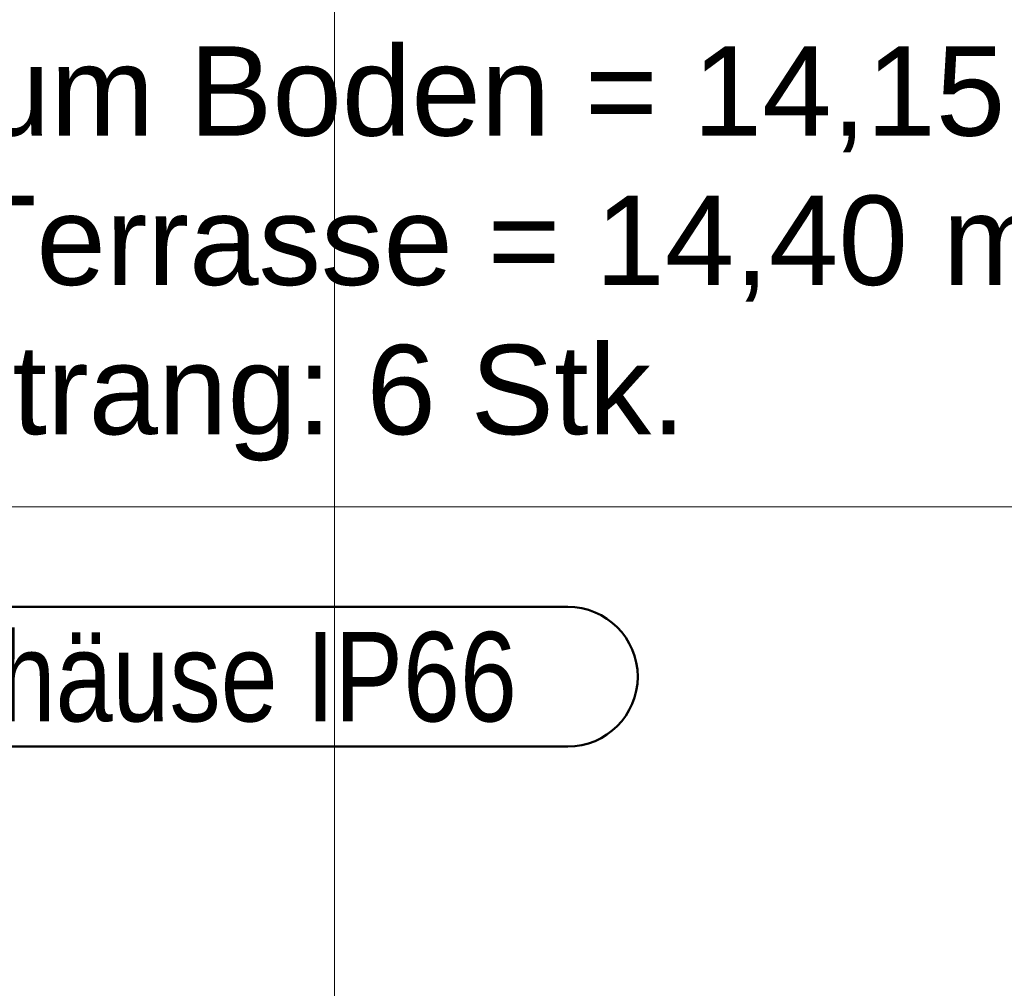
# Model space of a CAD drawing. Extents: x -420 to 300, y 62 to 1112.
# Tile 101 of 256: x -290 to -272, y 432 to 449. Entities that reach past the tile are written whole.
import ezdxf

# ---------------------------------------------------------------- set-up
doc = ezdxf.new("R2010")
doc.units = 0
doc.layers.get('0').update_dxf_attribs({"lineweight": 13})
doc.layers.add('00_E_ST_Handlaufleuchte_Kabel_Text', color=7, linetype='Continuous', lineweight=13)
doc.layers.add('ConnectionPoints', color=7, linetype='Continuous', lineweight=50)
doc.layers.add('60- 61 allgemeine Ausstattung- 4 Terrassen', color=9, linetype='Continuous', lineweight=9, true_color=0x808080)
doc.styles.get("Standard").update_dxf_attribs({"font": 'ARIALN.TTF'})

# ---------------------------------------------------------------- blocks, each defined once
blk = doc.blocks.new('Referenz-A06CPUWNL0', base_point=(-395.238, 76.953))
at = {"layer": '60- 61 allgemeine Ausstattung- 4 Terrassen', "color": 0}
for p, q in [((-283.998, 379.253), (-283.998, 766.053)), ((-307.498, 440.653), (3.502, 440.653))]:
    blk.add_line(p, q, dxfattribs=at)
blk = doc.blocks.new('Bauteilbeschriftung-A06CPV6DL0', base_point=(-299.916, 435.654))
at = {"color": 0, "lineweight": -2}
for p, q in [((-296.577, 438.863), (-279.826, 438.863)), ((-279.826, 436.363), (-296.577, 436.363))]:
    blk.add_line(p, q, dxfattribs=at)
at = {"color": 0, "linetype": 'ByBlock', "lineweight": -2, "ltscale": 0.5}
blk.add_line((-297.461, 436.729), (-299.916, 435.654), dxfattribs=at)
at = {"color": 0, "lineweight": -2}
for centre, major_axis in [((-296.577, 437.613), (0, 1.25)), ((-279.826, 437.613), (1.25, 0)), ((-296.577, 437.613), (-1.25, 0)), ((-279.826, 437.613), (0, -1.25))]:
    blk.add_ellipse(centre, major_axis=major_axis, ratio=1, start_param=0, end_param=1.570796, dxfattribs=at)
at = {"color": 0, "linetype": 'ByBlock', "lineweight": -2, "ltscale": 0.5, "insert": (-295.717, 438.413), "char_height": 1.6, "attachment_point": 1}
blk.add_mtext('{\\fArial Narrow;Leergehäuse IP66}', dxfattribs=at)

msp = doc.modelspace()

# ---------------------------------------------------------------- block references
at = {"color": 8, "lineweight": 13, "ltscale": 0.13, "true_color": 0x808080}
msp.add_blockref('Referenz-A06CPUWNL0', (-395.238, 76.953), dxfattribs=at)
at = {"layer": 'ConnectionPoints', "ltscale": 0.5}
msp.add_blockref('Bauteilbeschriftung-A06CPV6DL0', (-299.916, 435.654), dxfattribs=at)

# ---------------------------------------------------------------- texts
at = {"layer": '00_E_ST_Handlaufleuchte_Kabel_Text', "ltscale": 0.13, "char_height": 1.6, "attachment_point": 1}
for s, insert in [('{\\fArial;13,15 m +1m zum Boden = 14,15 m}', (-305.173, 448.895)), ('{\\fArial;+0,25 m unter Terrasse = 14,40 m}', (-305.173, 446.223)), ('{\\fArial;Leuchtenzahl Strang: 6 Stk.}', (-305.173, 443.551))]:
    msp.add_mtext(s, dxfattribs=dict(at, insert=insert))

doc.saveas('drawing.dxf')
